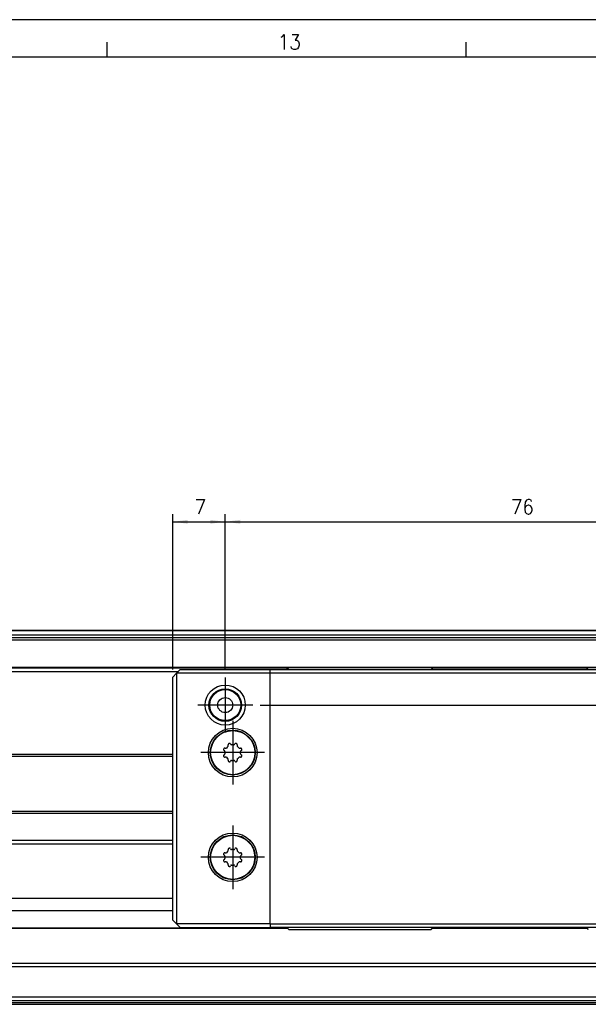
# Model space of a CAD drawing. Header units: inches. Extents: x -381 to 25622, y -418 to 176.
# Tile 7 of 47: x -181 to -105, y 44 to 176. Entities that reach past the tile are written whole.
import ezdxf

# ---------------------------------------------------------------- set-up
doc = ezdxf.new("R2010")
doc.units = ezdxf.units.IN
doc.linetypes.add('DOT_CENTER', pattern=[14, 12, -1, 0, -1])
doc.layers.add('1', color=7, linetype='Continuous')
doc.styles.add('CONVERTER_12', font='txt.shx', dxfattribs={"width": 0.9})
doc.dimstyles.new('ME10_DIM_39', dxfattribs={"dimtxt": 2, "dimasz": 2, "dimexe": 1, "dimexo": 1, "dimgap": 1, "dimtad": 1, "dimdsep": 46, "dimtxsty": 'CONVERTER_12', "dimsah": 1, "dimcen": 0.09, "dimclrd": 2, "dimclre": 2, "dimclrt": 2, "dimadec": 0, "dimazin": 0, "dimtfac": 1, "dimtdec": 4, "dimtix": 1, "dimtmove": 0, "dimatfit": 3, "dimfxl": 1, "dimtolj": 1, "dimtzin": 0, "dimarcsym": 0})
doc.dimstyles.new('ME10_DIM_40', dxfattribs={"dimtxt": 2, "dimasz": 2, "dimexe": 1, "dimexo": 1, "dimgap": 1, "dimtad": 1, "dimdsep": 46, "dimtxsty": 'CONVERTER_12', "dimsah": 1, "dimcen": 0.09, "dimclrd": 2, "dimclre": 2, "dimclrt": 2, "dimadec": 0, "dimazin": 0, "dimtfac": 1, "dimtdec": 4, "dimtix": 1, "dimtmove": 0, "dimatfit": 3, "dimfxl": 1, "dimtolj": 1, "dimtzin": 0, "dimarcsym": 0})
doc.dimstyles.new('ME10_DIM_41', dxfattribs={"dimtxt": 2, "dimasz": 2, "dimexe": 1, "dimexo": 1, "dimgap": 1, "dimtad": 1, "dimdsep": 46, "dimtxsty": 'CONVERTER_12', "dimsah": 1, "dimcen": 0.09, "dimclrd": 2, "dimclre": 2, "dimclrt": 2, "dimadec": 0, "dimazin": 0, "dimtfac": 1, "dimtdec": 4, "dimtix": 1, "dimtmove": 0, "dimatfit": 3, "dimfxl": 1, "dimtolj": 1, "dimtzin": 0, "dimarcsym": 0})
doc.dimstyles.new('ME10_DIM_42', dxfattribs={"dimtxt": 2, "dimasz": 2, "dimexe": 1, "dimexo": 1, "dimgap": 1, "dimtad": 1, "dimdsep": 46, "dimtxsty": 'CONVERTER_12', "dimsah": 1, "dimcen": 0.09, "dimclrd": 2, "dimclre": 2, "dimclrt": 2, "dimadec": 0, "dimazin": 0, "dimtfac": 1, "dimtdec": 4, "dimtix": 1, "dimtmove": 0, "dimatfit": 3, "dimfxl": 1, "dimtolj": 1, "dimtzin": 0, "dimarcsym": 0})

# ---------------------------------------------------------------- blocks, each defined once
blk = doc.blocks.new('Modulo_izq__K___88', base_point=(-227.1126677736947, 43.98251417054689))
at = {"color": 7, "linetype": 'Continuous'}
for p, q in [((-193.0577178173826, 93.98251510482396), (-40.40307212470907, 93.98251510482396)), ((-193.0577178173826, 93.96542725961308), (-40.39168022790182, 93.96542725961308)), ((-193.0577178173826, 93.36143009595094), (-39.98901545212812, 93.36143009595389)), ((-193.0577178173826, 93.03613797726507), (-39.77215402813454, 93.03613795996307)), ((-193.0577178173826, 92.71130448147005), (-39.55559837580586, 92.71130448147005)), ((-41.08144798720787, 89.00007889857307), (-185.5577215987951, 89.00007889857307)), ((-185.5577207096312, 88.98251510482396), (-145.0577517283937, 88.98251510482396)), ((-185.5577164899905, 88.48251510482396), (-159.8099224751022, 88.48251510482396)), ((-126.0577278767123, 88.98251510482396), (-105.0577656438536, 88.98251510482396)), ((-185.557736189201, 77.16552824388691), (-160.5599341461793, 77.16552824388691)), ((-185.5576264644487, 77.415527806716), (-160.5598450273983, 77.415527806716)), ((-185.5577360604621, 69.79950243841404), (-160.5599325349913, 69.79950243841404)), ((-185.5576266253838, 69.54950240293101), (-160.5598458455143, 69.54950240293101)), ((-185.5576301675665, 65.9207844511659), (-160.5598612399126, 65.9207844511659)), ((-185.5577362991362, 65.42078489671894), (-160.5599333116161, 65.42078489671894)), ((-185.5576216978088, 58.15432346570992), (-160.559824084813, 58.15432346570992)), ((-160.5599310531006, 56.48607916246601), (-185.5577342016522, 56.48607916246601)), ((-185.5576312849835, 54.20016531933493), (-145.2753461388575, 54.20016531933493)), ((-185.5576223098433, 54.16895500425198), (-145.2440789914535, 54.16895500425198)), ((-125.8711968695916, 54.16895500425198), (-105.2440928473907, 54.16895500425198)), ((-125.8400729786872, 54.20016531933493), (-105.2754105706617, 54.20016531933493)), ((-185.557624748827, 49.48503378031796), (-39.73472541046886, 49.48503362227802)), ((-185.5576211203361, 49.05156145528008), (-40.02370685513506, 49.05156145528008)), ((-185.5577164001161, 44.98251417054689), (-39.73640483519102, 44.98251417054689)), ((-193.0577178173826, 44.48251417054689), (-39.40307150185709, 44.48251417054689)), ((-193.0577178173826, 44.23251417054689), (-39.23640504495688, 44.23251417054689)), ((-193.0577178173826, 43.98251417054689), (-39.40307171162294, 43.98251417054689))]:
    blk.add_line(p, q, dxfattribs=at)
blk = doc.blocks.new('CABEZA__90', base_point=(-160.5598722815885, 53.98251510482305))
at = {"color": 7, "linetype": 'Continuous'}
for p, q in [((-160.5598722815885, 87.73251510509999), (-160.0598722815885, 88.23251510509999)), ((-160.0598722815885, 88.23251510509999), (-159.5598722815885, 88.73251510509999)), ((-147.5587950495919, 88.23251510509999), (-160.0598722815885, 88.23251510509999)), ((-160.0598722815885, 88.23251510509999), (-160.0598722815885, 54.73251510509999)), ((-159.5598722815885, 88.73251510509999), (-147.5587950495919, 88.73251510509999)), ((-147.5587950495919, 88.23251510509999), (-147.5587950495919, 88.73251510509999)), ((-147.5587950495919, 88.73251510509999), (-83.55987228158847, 88.73251510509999)), ((-83.55987228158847, 88.23251510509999), (-147.5587950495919, 88.23251510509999)), ((-147.5587950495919, 54.73251510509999), (-147.5587950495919, 88.23251510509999)), ((-145.0577178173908, 88.98251510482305), (-145.3077178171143, 88.73251510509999)), ((-126.0577178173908, 88.98251510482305), (-145.0577178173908, 88.98251510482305)), ((-125.8077178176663, 88.73251510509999), (-126.0577178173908, 88.98251510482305)), ((-105.0577178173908, 88.98251510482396), (-105.3077178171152, 88.73251510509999)), ((-86.05771781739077, 88.9825151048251), (-105.0577178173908, 88.98251510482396)), ((-160.5598722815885, 55.23251510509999), (-160.5598722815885, 87.73251510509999)), ((-153.7801482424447, 78.06449789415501), (-153.7811248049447, 78.04798788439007)), ((-153.7811248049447, 78.04798788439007), (-153.7794158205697, 78.0257863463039)), ((-153.770984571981, 78.10219218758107), (-153.7801482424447, 78.06449789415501)), ((-153.7794158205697, 78.0257863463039), (-153.7735564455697, 78.00071615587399)), ((-153.7735564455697, 78.00071615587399), (-153.7696501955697, 77.990599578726)), ((-153.7696501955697, 77.990599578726), (-153.7633025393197, 77.97712606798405)), ((-153.7633025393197, 77.97712606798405), (-153.711711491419, 77.92148996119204)), ((-153.7344939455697, 78.18174642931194), (-153.7480543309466, 78.157550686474)), ((-153.7168981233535, 78.20303567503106), (-153.7344939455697, 78.18174642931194)), ((-153.6871306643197, 78.22616476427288), (-153.7168981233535, 78.20303567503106)), ((-153.6272485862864, 77.86768115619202), (-153.711711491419, 77.92148996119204)), ((-153.6683318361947, 78.23554891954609), (-153.6871306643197, 78.22616476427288)), ((-153.6524626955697, 78.24107260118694), (-153.6683318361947, 78.23554891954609)), ((-153.5783661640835, 78.2434140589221), (-153.6524626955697, 78.24107260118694)), ((-153.5948595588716, 77.80864375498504), (-153.6272485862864, 77.86768115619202)), ((-153.5957305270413, 77.79763571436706), (-153.5948595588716, 77.80864375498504)), ((-153.5783661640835, 78.2434140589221), (-153.4805933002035, 78.22173833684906)), ((-153.4805933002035, 78.22173833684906), (-153.4087770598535, 78.24898131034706)), ((-153.1752612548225, 78.48249711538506), (-153.1483123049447, 78.52288717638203)), ((-153.1668669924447, 78.72791952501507), (-153.1696940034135, 78.652086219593)), ((-153.1480182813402, 78.55431335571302), (-153.1696940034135, 78.652086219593)), ((-153.1573455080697, 78.75178427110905), (-153.1668669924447, 78.72791952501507)), ((-153.1439177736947, 78.77374166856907), (-153.1573455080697, 78.75178427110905)), ((-153.1483123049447, 78.52288717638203), (-153.1463590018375, 78.53916258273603)), ((-153.1463590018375, 78.53916258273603), (-153.1480182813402, 78.55431335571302)), ((-153.1292693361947, 78.79061788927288), (-153.1439177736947, 78.77374166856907)), ((-153.1170623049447, 78.801634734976), (-153.1292693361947, 78.79061788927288)), ((-153.0838306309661, 78.8217743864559), (-153.1170623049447, 78.801634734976)), ((-153.0018279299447, 78.85227865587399), (-153.0284721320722, 78.84470462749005)), ((-152.9742786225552, 78.85483660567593), (-153.0018279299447, 78.85227865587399)), ((-152.9368865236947, 78.85008139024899), (-152.9742786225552, 78.85483660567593)), ((-152.9168669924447, 78.84342855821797), (-152.9368865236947, 78.85008139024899)), ((-152.9017302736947, 78.83619589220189), (-152.9168669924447, 78.84342855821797)), ((-152.847769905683, 78.78543154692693), (-152.9017302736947, 78.83619589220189)), ((-152.847769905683, 78.78543154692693), (-152.7939611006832, 78.70096864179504)), ((-152.7939611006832, 78.70096864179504), (-152.7239156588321, 78.66945058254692)), ((-152.3936744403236, 78.6694505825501), (-152.3236289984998, 78.70096864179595)), ((-152.3236289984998, 78.70096864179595), (-152.2698201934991, 78.78543154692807)), ((-152.2142302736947, 78.837035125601), (-152.2698201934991, 78.78543154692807)), ((-152.2008025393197, 78.8434132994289), (-152.2142302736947, 78.837035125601)), ((-152.1905486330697, 78.84719747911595), (-152.2008025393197, 78.8434132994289)), ((-152.1654021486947, 78.8531789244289), (-152.1905486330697, 78.84719747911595)), ((-152.1434294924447, 78.85484213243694), (-152.1654021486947, 78.8531789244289)), ((-152.1268279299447, 78.85392660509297), (-152.1434294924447, 78.85484213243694)), ((-152.0891179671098, 78.84470462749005), (-152.1268279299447, 78.85392660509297)), ((-152.0096404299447, 78.80828756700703), (-152.033759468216, 78.8217743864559)), ((-151.9882744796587, 78.7906181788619), (-152.0096404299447, 78.80828756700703)), ((-151.9652068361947, 78.76075643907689), (-151.9882744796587, 78.7906181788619)), ((-151.9695718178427, 78.55431335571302), (-151.9712310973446, 78.53916258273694)), ((-151.9712310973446, 78.53916258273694), (-151.9693572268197, 78.52288717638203)), ((-151.9478960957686, 78.652086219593), (-151.9695718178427, 78.55431335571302)), ((-151.9693572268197, 78.52288717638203), (-151.9423288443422, 78.482497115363)), ((-151.9556853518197, 78.74197286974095), (-151.9652068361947, 78.76075643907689)), ((-151.9503142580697, 78.7262257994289), (-151.9556853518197, 78.74197286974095)), ((-151.9478960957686, 78.652086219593), (-151.9503142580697, 78.7262257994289)), ((-151.7088130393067, 78.24898131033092), (-151.6369967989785, 78.22173833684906)), ((-151.6369967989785, 78.22173833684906), (-151.5392239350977, 78.2434140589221)), ((-151.4634978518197, 78.24056906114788), (-151.5392239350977, 78.2434140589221)), ((-151.4903415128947, 77.86768115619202), (-151.5227305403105, 77.80864375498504)), ((-151.5227305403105, 77.80864375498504), (-151.5218595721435, 77.79763571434)), ((-151.405878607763, 77.92148996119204), (-151.4903415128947, 77.86768115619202)), ((-151.4395720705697, 78.23106283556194), (-151.4634978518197, 78.24056906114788)), ((-151.4175994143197, 78.21757406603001), (-151.4395720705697, 78.23106283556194)), ((-151.4007537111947, 78.20304769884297), (-151.4175994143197, 78.21757406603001)), ((-151.405878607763, 77.92148996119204), (-151.3550994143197, 77.97556967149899)), ((-151.3897673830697, 78.19073385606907), (-151.4007537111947, 78.20304769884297)), ((-151.3695357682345, 78.157550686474), (-151.3897673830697, 78.19073385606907)), ((-151.3550994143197, 77.97556967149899), (-151.3477751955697, 77.99061483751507)), ((-151.3477751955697, 77.99061483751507), (-151.3411833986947, 78.01052755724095)), ((-151.3389861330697, 78.07554525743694), (-151.3466055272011, 78.10219218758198)), ((-151.3411833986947, 78.01052755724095), (-151.336473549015, 78.04799867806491)), ((-151.336473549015, 78.04799867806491), (-151.3389861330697, 78.07554525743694)), ((-153.7762419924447, 77.25449985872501), (-153.7811165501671, 77.21703153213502)), ((-153.7811165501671, 77.21703153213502), (-153.7784392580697, 77.18948215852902)), ((-153.7784392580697, 77.18948215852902), (-153.770984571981, 77.16283802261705)), ((-153.7696501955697, 77.27441257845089), (-153.7762419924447, 77.25449985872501)), ((-153.7625701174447, 77.28945774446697), (-153.7696501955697, 77.27441257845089)), ((-153.711711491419, 77.3435402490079), (-153.7625701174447, 77.28945774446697)), ((-153.7480543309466, 77.10747952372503), (-153.7279021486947, 77.07430881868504)), ((-153.7279021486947, 77.07430881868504), (-153.7169158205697, 77.06199497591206)), ((-153.7169158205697, 77.06199497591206), (-153.7000701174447, 77.04745334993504)), ((-153.711711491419, 77.3435402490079), (-153.6272485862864, 77.39734905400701)), ((-153.7000701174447, 77.04745334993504), (-153.6780974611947, 77.03396458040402)), ((-153.6780974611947, 77.03396458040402), (-153.6541716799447, 77.02447361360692)), ((-153.6541716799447, 77.02447361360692), (-153.5783661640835, 77.02161615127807)), ((-153.6272485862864, 77.39734905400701), (-153.5948595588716, 77.4563864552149)), ((-153.5948595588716, 77.4563864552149), (-153.5957305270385, 77.46739449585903)), ((-153.4805933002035, 77.04329187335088), (-153.5783661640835, 77.02161615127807)), ((-153.4087770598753, 77.01604889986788), (-153.4805933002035, 77.04329187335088)), ((-153.1483123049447, 76.74214023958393), (-153.1752612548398, 76.78253309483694)), ((-153.1696940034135, 76.61294399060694), (-153.1480182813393, 76.71071685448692)), ((-153.1696940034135, 76.61294399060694), (-153.1673552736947, 76.53880161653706)), ((-153.1673552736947, 76.53880161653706), (-153.1617400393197, 76.52305454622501)), ((-153.1617400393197, 76.52305454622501), (-153.1524626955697, 76.50427097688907)), ((-153.1524626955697, 76.50427097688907), (-153.1293156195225, 76.47441203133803)), ((-153.1463590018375, 76.725867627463), (-153.1483123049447, 76.74214023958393)), ((-153.1480182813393, 76.71071685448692), (-153.1463590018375, 76.725867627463)), ((-153.1293156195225, 76.47441203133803), (-153.1080291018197, 76.45673984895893)), ((-153.1080291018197, 76.45673984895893), (-153.0838306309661, 76.44325582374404)), ((-153.0284721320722, 76.42032558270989), (-152.9908416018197, 76.411100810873)), ((-152.9908416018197, 76.411100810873), (-152.9742400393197, 76.41020054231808)), ((-152.9742400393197, 76.41020054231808), (-152.9520232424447, 76.41184849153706)), ((-152.9520232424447, 76.41184849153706), (-152.9268767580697, 76.41784519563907)), ((-152.9268767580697, 76.41784519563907), (-152.9168669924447, 76.42161411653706)), ((-152.9168669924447, 76.42161411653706), (-152.9034392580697, 76.42799229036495)), ((-152.9034392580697, 76.42799229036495), (-152.847769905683, 76.4795986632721)), ((-152.7939611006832, 76.56406156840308), (-152.847769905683, 76.4795986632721)), ((-152.7239156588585, 76.59557962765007), (-152.7939611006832, 76.56406156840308)), ((-152.3236289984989, 76.56406156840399), (-152.39367444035, 76.59557962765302)), ((-152.2698201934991, 76.47959866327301), (-152.3236289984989, 76.56406156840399)), ((-152.2698201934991, 76.47959866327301), (-152.2156951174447, 76.42883152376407)), ((-152.2156951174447, 76.42883152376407), (-152.2008025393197, 76.421598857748)), ((-152.2008025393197, 76.421598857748), (-152.1807830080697, 76.41494602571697)), ((-152.1807830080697, 76.41494602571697), (-152.1433114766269, 76.41019360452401)), ((-152.1433114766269, 76.41019360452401), (-152.1158416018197, 76.41274876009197)), ((-152.1158416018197, 76.41274876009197), (-152.0891179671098, 76.42032558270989)), ((-152.033759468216, 76.44325582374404), (-152.0006072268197, 76.46339268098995)), ((-152.0006072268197, 76.46339268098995), (-151.9881560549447, 76.47442478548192)), ((-151.9881560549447, 76.47442478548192), (-151.9737517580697, 76.49128574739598)), ((-151.9737517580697, 76.49128574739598), (-151.9603240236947, 76.51324314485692)), ((-151.9693572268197, 76.74214023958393), (-151.9712310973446, 76.725867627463)), ((-151.9712310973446, 76.725867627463), (-151.9695718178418, 76.71071685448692)), ((-151.9695718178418, 76.71071685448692), (-151.9478960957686, 76.61294399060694)), ((-151.9423288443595, 76.78253309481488), (-151.9693572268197, 76.74214023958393)), ((-151.9603240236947, 76.51324314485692), (-151.9508025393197, 76.53710789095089)), ((-151.9508025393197, 76.53710789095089), (-151.9478960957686, 76.61294399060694)), ((-151.6369967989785, 77.04329187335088), (-151.7088130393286, 77.01604889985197)), ((-151.5392239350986, 77.02161615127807), (-151.6369967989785, 77.04329187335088)), ((-151.5392239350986, 77.02161615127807), (-151.4649626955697, 77.02397007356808)), ((-151.5218595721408, 77.46739449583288), (-151.5227305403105, 77.4563864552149)), ((-151.5227305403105, 77.4563864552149), (-151.4903415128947, 77.39734905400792)), ((-151.4903415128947, 77.39734905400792), (-151.405878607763, 77.34354024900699)), ((-151.4649626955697, 77.02397007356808), (-151.4493376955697, 77.02949375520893)), ((-151.4493376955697, 77.02949375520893), (-151.4305388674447, 77.03886265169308)), ((-151.4305388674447, 77.03886265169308), (-151.4006919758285, 77.06199453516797)), ((-151.3543669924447, 77.28790134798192), (-151.405878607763, 77.34354024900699)), ((-151.4006919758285, 77.06199453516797), (-151.3829314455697, 77.08328098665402)), ((-151.3829314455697, 77.08328098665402), (-151.3695357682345, 77.10747952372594)), ((-151.3477751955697, 77.27444309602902), (-151.3543669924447, 77.28790134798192)), ((-151.3441130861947, 77.26431126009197), (-151.3477751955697, 77.27444309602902)), ((-151.3466055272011, 77.16283802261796), (-151.3372771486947, 77.20052952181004)), ((-151.3380095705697, 77.23924106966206), (-151.3441130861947, 77.26431126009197)), ((-151.3365447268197, 77.21703953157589), (-151.3380095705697, 77.23924106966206)), ((-151.3372771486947, 77.20052952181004), (-151.3365447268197, 77.21703953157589)), ((-153.17633848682, 64.48249711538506), (-153.1492888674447, 64.5228866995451)), ((-153.1678435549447, 64.72791904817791), (-153.1707712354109, 64.652086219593)), ((-153.1490955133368, 64.55431335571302), (-153.1707712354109, 64.652086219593)), ((-153.1583220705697, 64.75178379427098), (-153.1678435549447, 64.72791904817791)), ((-153.1448943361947, 64.77374119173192), (-153.1583220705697, 64.75178379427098)), ((-153.1492888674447, 64.5228866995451), (-153.1474362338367, 64.53916258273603)), ((-153.1474362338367, 64.53916258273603), (-153.1490955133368, 64.55431335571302)), ((-153.1304900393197, 64.79061741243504), (-153.1448943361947, 64.77374119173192)), ((-153.1180388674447, 64.80163425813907), (-153.1304900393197, 64.79061741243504)), ((-153.0849078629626, 64.8217743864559), (-153.1180388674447, 64.80163425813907)), ((-153.0028044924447, 64.85227817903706), (-153.0295493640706, 64.84470462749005)), ((-152.9753558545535, 64.85483660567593), (-153.0028044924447, 64.85227817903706)), ((-152.9378630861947, 64.85008091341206), (-152.9753558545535, 64.85483660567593)), ((-152.9180876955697, 64.84342808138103), (-152.9378630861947, 64.85008091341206)), ((-152.9029509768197, 64.83619541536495), (-152.9180876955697, 64.84342808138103)), ((-152.8488471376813, 64.78543154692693), (-152.9029509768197, 64.83619541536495)), ((-152.8488471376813, 64.78543154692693), (-152.7950383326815, 64.70096864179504)), ((-152.7950383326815, 64.70096864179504), (-152.7249928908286, 64.66945058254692)), ((-152.394751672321, 64.6694505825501), (-152.3247062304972, 64.70096864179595)), ((-152.3247062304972, 64.70096864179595), (-152.2708974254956, 64.78543154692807)), ((-152.2152068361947, 64.83703464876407), (-152.2708974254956, 64.78543154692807)), ((-152.2017791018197, 64.84341282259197), (-152.2152068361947, 64.83703464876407)), ((-152.1917693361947, 64.84719700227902), (-152.2017791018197, 64.84341282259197)), ((-152.1666228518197, 64.85317844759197), (-152.1917693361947, 64.84719700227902)), ((-152.1444060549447, 64.85484165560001), (-152.1666228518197, 64.85317844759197)), ((-152.1278044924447, 64.85392612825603), (-152.1444060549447, 64.85484165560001)), ((-152.0901951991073, 64.84470462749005), (-152.1278044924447, 64.85392612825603)), ((-152.0106169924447, 64.8082870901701), (-152.0348367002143, 64.8217743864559)), ((-151.9893517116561, 64.7906181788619), (-152.0106169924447, 64.8082870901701)), ((-151.9661833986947, 64.76075596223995), (-151.9893517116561, 64.7906181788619)), ((-151.9706490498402, 64.55431335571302), (-151.972308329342, 64.53916258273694)), ((-151.972308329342, 64.53916258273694), (-151.9703337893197, 64.5228866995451)), ((-151.948973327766, 64.652086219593), (-151.9706490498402, 64.55431335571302)), ((-151.9703337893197, 64.5228866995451), (-151.9434060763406, 64.482497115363)), ((-151.9569060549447, 64.74197239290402), (-151.9661833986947, 64.76075596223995)), ((-151.9512908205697, 64.72622532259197), (-151.9569060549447, 64.74197239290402)), ((-151.948973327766, 64.652086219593), (-151.9512908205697, 64.72622532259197)), ((-153.7774626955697, 63.25449985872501), (-153.7821937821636, 63.21703153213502)), ((-153.7821937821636, 63.21703153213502), (-153.7796599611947, 63.18948215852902)), ((-153.7813689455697, 64.06449741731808), (-153.7821013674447, 64.04798740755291)), ((-153.7821013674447, 64.04798740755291), (-153.7806365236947, 64.02578586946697)), ((-153.7720618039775, 64.10219218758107), (-153.7813689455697, 64.06449741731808)), ((-153.7806365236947, 64.02578586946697), (-153.7745330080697, 64.00071567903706)), ((-153.7796599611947, 63.18948215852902), (-153.7720618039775, 63.16283802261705)), ((-153.7708708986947, 63.27441257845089), (-153.7774626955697, 63.25449985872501)), ((-153.7745330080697, 64.00071567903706), (-153.7708708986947, 63.99059910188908)), ((-153.7708708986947, 63.99059910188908), (-153.7642791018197, 63.97712559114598)), ((-153.7635466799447, 63.28945774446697), (-153.7708708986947, 63.27441257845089)), ((-153.7642791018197, 63.97712559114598), (-153.7127887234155, 63.92148996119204)), ((-153.7127887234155, 63.3435402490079), (-153.7635466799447, 63.28945774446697)), ((-153.7357146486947, 64.18174595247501), (-153.7491315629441, 64.157550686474)), ((-153.717975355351, 64.20303567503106), (-153.7357146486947, 64.18174595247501)), ((-153.6881072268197, 64.22616428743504), (-153.717975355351, 64.20303567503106)), ((-153.6283258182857, 63.86768115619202), (-153.7127887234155, 63.92148996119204)), ((-153.7127887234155, 63.3435402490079), (-153.6283258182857, 63.39734905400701)), ((-153.6693083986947, 64.23554844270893), (-153.6881072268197, 64.22616428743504)), ((-153.6536833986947, 64.24107212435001), (-153.6693083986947, 64.23554844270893)), ((-153.5794433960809, 64.2434140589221), (-153.6536833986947, 64.24107212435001)), ((-153.595936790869, 63.80864375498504), (-153.6283258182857, 63.86768115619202)), ((-153.6283258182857, 63.39734905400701), (-153.595936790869, 63.4563864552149)), ((-153.5968077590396, 63.79763571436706), (-153.595936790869, 63.80864375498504)), ((-153.595936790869, 63.4563864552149), (-153.596807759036, 63.46739449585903)), ((-153.5794433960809, 64.2434140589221), (-153.481670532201, 64.22173833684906)), ((-153.481670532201, 64.22173833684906), (-153.4098542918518, 64.24898131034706)), ((-151.7098902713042, 64.24898131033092), (-151.638074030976, 64.22173833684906)), ((-151.638074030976, 64.22173833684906), (-151.5403011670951, 64.2434140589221)), ((-151.4644744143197, 64.24056858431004), (-151.5403011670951, 64.2434140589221)), ((-151.4914187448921, 63.86768115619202), (-151.5238077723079, 63.80864375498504)), ((-151.5238077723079, 63.80864375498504), (-151.522936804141, 63.79763571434)), ((-151.5229368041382, 63.46739449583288), (-151.5238077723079, 63.4563864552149)), ((-151.5238077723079, 63.4563864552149), (-151.4914187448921, 63.39734905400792)), ((-151.4069558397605, 63.92148996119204), (-151.4914187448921, 63.86768115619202)), ((-151.4914187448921, 63.39734905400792), (-151.4069558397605, 63.34354024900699)), ((-151.4405486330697, 64.23106235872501), (-151.4644744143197, 64.24056858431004)), ((-151.4185759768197, 64.21757358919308), (-151.4405486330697, 64.23106235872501)), ((-151.4017302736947, 64.20304722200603), (-151.4185759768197, 64.21757358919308)), ((-151.4069558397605, 63.92148996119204), (-151.3560759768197, 63.97556919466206)), ((-151.3553435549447, 63.28790134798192), (-151.4069558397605, 63.34354024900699)), ((-151.3907439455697, 64.19073337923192), (-151.4017302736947, 64.20304722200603)), ((-151.3706130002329, 64.157550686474), (-151.3907439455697, 64.19073337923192)), ((-151.3560759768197, 63.97556919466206), (-151.3489958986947, 63.99061436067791)), ((-151.3489958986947, 63.27444309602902), (-151.3553435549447, 63.28790134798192)), ((-151.3489958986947, 63.99061436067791), (-151.3424041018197, 64.01052708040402)), ((-151.3450896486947, 63.26431126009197), (-151.3489958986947, 63.27444309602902)), ((-151.3402068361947, 64.07554478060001), (-151.3476827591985, 64.10219218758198)), ((-151.3476827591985, 63.16283802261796), (-151.3384978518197, 63.20052952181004)), ((-151.3392302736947, 63.23924106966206), (-151.3450896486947, 63.26431126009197)), ((-151.3424041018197, 64.01052708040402), (-151.3375507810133, 64.04799867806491)), ((-151.3375507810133, 64.04799867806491), (-151.3402068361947, 64.07554478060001)), ((-151.3375212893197, 63.21703953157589), (-151.3392302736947, 63.23924106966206)), ((-151.3384978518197, 63.20052952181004), (-151.3375212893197, 63.21703953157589)), ((-153.7491315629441, 63.10747952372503), (-153.7288787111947, 63.07430881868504)), ((-153.7288787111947, 63.07430881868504), (-153.7178923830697, 63.06199497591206)), ((-153.7178923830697, 63.06199497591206), (-153.7010466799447, 63.04745334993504)), ((-153.7010466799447, 63.04745334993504), (-153.6790740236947, 63.03396458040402)), ((-153.6790740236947, 63.03396458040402), (-153.6553923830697, 63.02447361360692)), ((-153.6553923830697, 63.02447361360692), (-153.5794433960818, 63.02161615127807)), ((-153.481670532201, 63.04329187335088), (-153.5794433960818, 63.02161615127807)), ((-153.4098542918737, 63.01604889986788), (-153.481670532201, 63.04329187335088)), ((-153.1492888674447, 62.74214023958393), (-153.1763384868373, 62.78253309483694)), ((-153.1707712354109, 62.61294399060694), (-153.1490955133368, 62.71071685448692)), ((-153.1707712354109, 62.61294399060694), (-153.1683318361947, 62.53880161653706)), ((-153.1683318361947, 62.53880161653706), (-153.1629607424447, 62.52305454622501)), ((-153.1629607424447, 62.52305454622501), (-153.1534392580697, 62.50427097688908)), ((-153.1534392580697, 62.50427097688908), (-153.1303928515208, 62.47441203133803)), ((-153.1474362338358, 62.725867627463), (-153.1492888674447, 62.74214023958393)), ((-153.1490955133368, 62.71071685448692), (-153.1474362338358, 62.725867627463)), ((-153.1303928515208, 62.47441203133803), (-153.1090056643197, 62.45673984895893)), ((-153.1090056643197, 62.45673984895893), (-153.0849078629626, 62.44325582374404)), ((-153.0295493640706, 62.42032558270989), (-152.9918181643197, 62.411100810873)), ((-152.9918181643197, 62.411100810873), (-152.9754607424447, 62.41020054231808)), ((-152.9754607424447, 62.41020054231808), (-152.9532439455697, 62.41184849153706)), ((-152.9532439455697, 62.41184849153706), (-152.9280974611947, 62.41784519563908)), ((-152.9280974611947, 62.41784519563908), (-152.9178435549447, 62.42161411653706)), ((-152.9178435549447, 62.42161411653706), (-152.9044158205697, 62.42799229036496)), ((-152.9044158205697, 62.42799229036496), (-152.8488471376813, 62.4795986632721)), ((-152.7950383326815, 62.56406156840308), (-152.8488471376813, 62.4795986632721)), ((-152.7249928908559, 62.59557962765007), (-152.7950383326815, 62.56406156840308)), ((-152.3247062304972, 62.56406156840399), (-152.3947516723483, 62.59557962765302)), ((-152.2708974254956, 62.47959866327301), (-152.3247062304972, 62.56406156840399)), ((-152.2708974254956, 62.47959866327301), (-152.2169158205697, 62.42883152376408)), ((-152.2169158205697, 62.42883152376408), (-152.2017791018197, 62.421598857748)), ((-152.2017791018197, 62.421598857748), (-152.1817595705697, 62.41494602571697)), ((-152.1817595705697, 62.41494602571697), (-152.1443887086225, 62.41019360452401)), ((-152.1443887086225, 62.41019360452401), (-152.1168181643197, 62.41274876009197)), ((-152.1168181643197, 62.41274876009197), (-152.0901951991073, 62.42032558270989)), ((-152.0348367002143, 62.44325582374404), (-152.0015837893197, 62.46339268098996)), ((-152.0015837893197, 62.46339268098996), (-151.9893767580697, 62.47442478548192)), ((-151.9893767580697, 62.47442478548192), (-151.9747283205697, 62.49128574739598)), ((-151.9747283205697, 62.49128574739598), (-151.9613005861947, 62.51324314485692)), ((-151.9703337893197, 62.74214023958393), (-151.972308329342, 62.725867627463)), ((-151.972308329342, 62.725867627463), (-151.9706490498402, 62.71071685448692)), ((-151.9706490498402, 62.71071685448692), (-151.948973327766, 62.61294399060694)), ((-151.943406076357, 62.78253309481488), (-151.9703337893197, 62.74214023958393)), ((-151.9613005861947, 62.51324314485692), (-151.9517791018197, 62.53710789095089)), ((-151.9517791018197, 62.53710789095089), (-151.948973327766, 62.61294399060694)), ((-151.638074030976, 63.04329187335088), (-151.709890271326, 63.01604889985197)), ((-151.540301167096, 63.02161615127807), (-151.638074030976, 63.04329187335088)), ((-151.540301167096, 63.02161615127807), (-151.4661833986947, 63.02397007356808)), ((-151.4661833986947, 63.02397007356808), (-151.4503142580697, 63.02949375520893)), ((-151.4503142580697, 63.02949375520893), (-151.4315154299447, 63.03886265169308)), ((-151.4315154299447, 63.03886265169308), (-151.4017692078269, 63.06199453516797)), ((-151.4017692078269, 63.06199453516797), (-151.3841521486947, 63.08328098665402)), ((-151.3841521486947, 63.08328098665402), (-151.3706130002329, 63.10747952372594)), ((-160.0598722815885, 54.73251510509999), (-160.5598722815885, 55.23251510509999)), ((-160.0598722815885, 54.73251510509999), (-159.5598722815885, 54.23251510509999)), ((-147.5587950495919, 54.73251510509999), (-160.0598722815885, 54.73251510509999)), ((-159.5598722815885, 54.23251510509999), (-147.5587950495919, 54.23251510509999)), ((-147.5587950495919, 54.73251510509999), (-147.5587950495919, 54.23251510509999)), ((-147.5587950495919, 54.73251510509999), (-83.55987228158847, 54.73251510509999)), ((-83.55987228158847, 54.23251510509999), (-147.5587950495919, 54.23251510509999)), ((-145.3077178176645, 54.23251510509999), (-145.057717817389, 53.98251510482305)), ((-145.057717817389, 53.98251510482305), (-126.057717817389, 53.98251510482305)), ((-126.057717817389, 53.98251510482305), (-125.8077178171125, 54.23251510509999)), ((-105.3077178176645, 54.23251510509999), (-105.057717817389, 53.98251510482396))]:
    blk.add_line(p, q, dxfattribs=at)
for centre, radius in [((-153.5598722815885, 83.98251510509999), 2.679018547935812), ((-153.5598722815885, 83.98251510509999), 2.171034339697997), ((-153.5598722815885, 83.98251510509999), 2.075000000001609), ((-153.5598722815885, 83.98251510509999), 1), ((-152.558795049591, 77.63251510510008), 3.250000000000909), ((-152.558795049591, 77.63251510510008), 3.000000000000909), ((-152.558795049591, 77.63251510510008), 2.948945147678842), ((-152.5598722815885, 63.63251510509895), 3.25), ((-152.5598722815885, 63.63251510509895), 3), ((-152.5598722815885, 63.63251510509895), 2.948945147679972)]:
    blk.add_circle(centre, radius, dxfattribs=at)
for centre, radius, start, end in [((-152.5587950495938, 77.63251510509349), 1.299999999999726, 156.1794443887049, 158.8205556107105), ((-152.558795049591, 77.63251510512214), 1.049999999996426, 170.9522396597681, 189.0477603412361), ((-152.5587950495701, 77.63251510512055), 1.049999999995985, 125.9522396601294, 144.0477603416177), ((-152.5587950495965, 77.63251510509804), 1.299999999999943, 111.1794443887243, 113.8205556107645), ((-152.5587950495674, 77.63251510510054), 1.049999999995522, 80.95223965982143, 99.04776034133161), ((-152.5587950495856, 77.63251510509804), 1.299999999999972, 66.17944438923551, 68.82055561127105), ((-152.5587950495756, 77.6325151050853), 1.049999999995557, 35.95223965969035, 54.04776034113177), ((-152.558795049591, 77.63251510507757), 1.049999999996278, 350.9522396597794, 9.04776034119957), ((-152.5587950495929, 77.63251510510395), 1.300000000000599, 21.17944438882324, 23.82055561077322), ((-152.5587950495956, 77.63251510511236), 1.300000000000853, 201.1794443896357, 203.820555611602), ((-152.5587950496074, 77.63251510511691), 1.049999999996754, 215.9522396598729, 234.0477603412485), ((-152.5587950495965, 77.6325151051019), 1.299999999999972, 246.1794443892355, 248.8205556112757), ((-152.5587950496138, 77.63251510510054), 1.049999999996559, 260.9522396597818, 279.0477603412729), ((-152.5587950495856, 77.6325151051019), 1.299999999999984, 291.1794443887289, 293.8205556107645), ((-152.5587950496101, 77.63251510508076), 1.049999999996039, 305.9522396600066, 324.0477603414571), ((-152.5587950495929, 77.63251510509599), 1.30000000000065, 336.1794443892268, 338.8205556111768), ((-152.5598722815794, 63.63251510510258), 1.300000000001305, 111.1794443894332, 113.8205556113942), ((-152.5598722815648, 63.63251510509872), 1.049999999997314, 80.95223965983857, 99.04776034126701), ((-152.5598722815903, 63.63251510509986), 1.300000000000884, 66.17944438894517, 68.82055561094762), ((-152.5598722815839, 63.63251510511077), 1.299999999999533, 156.1794443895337, 158.820555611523), ((-152.5598722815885, 63.63251510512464), 1.049999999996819, 170.9522396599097, 189.0477603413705), ((-152.5598722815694, 63.63251510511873), 1.049999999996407, 125.952239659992, 144.0477603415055), ((-152.559872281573, 63.63251510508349), 1.049999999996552, 35.95223965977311, 54.04776034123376), ((-152.5598722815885, 63.63251510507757), 1.04999999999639, 350.9522396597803, 9.04776034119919), ((-152.5598722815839, 63.63251510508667), 1.300000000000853, 21.17944438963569, 23.82055561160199), ((-152.5598722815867, 63.63251510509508), 1.299999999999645, 201.1794443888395, 203.8205556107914), ((-152.5598722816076, 63.63251510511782), 1.049999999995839, 215.9522396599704, 234.0477603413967), ((-152.5598722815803, 63.63251510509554), 1.299999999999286, 246.1794443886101, 248.8205556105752), ((-152.5598722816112, 63.63251510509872), 1.049999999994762, 260.9522396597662, 279.0477603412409), ((-152.5598722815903, 63.63251510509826), 1.299999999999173, 291.1794443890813, 293.8205556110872), ((-152.5598722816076, 63.63251510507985), 1.049999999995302, 305.9522396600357, 324.0477603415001), ((-152.559872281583, 63.63251510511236), 1.299999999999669, 336.179444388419, 338.8205556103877)]:
    blk.add_arc(centre, radius, start, end, dxfattribs=at)
at = {"layer": '1', "color": 2, "linetype": 'DOT_CENTER'}
for p, q in [((-153.5598722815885, 87.6615336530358), (-153.5598722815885, 80.30349655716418)), ((-149.8808537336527, 83.98251510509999), (-157.2388908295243, 83.98251510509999)), ((-152.558795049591, 81.88251510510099), (-152.558795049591, 73.38251510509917)), ((-148.3087950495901, 77.63251510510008), (-156.8087950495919, 77.63251510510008)), ((-152.5598722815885, 67.88251510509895), (-152.5598722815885, 59.38251510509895)), ((-148.3098722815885, 63.63251510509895), (-156.8098722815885, 63.63251510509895))]:
    blk.add_line(p, q, dxfattribs=at)
blk = doc.blocks.new('F-246__92', base_point=(-227.1126677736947, 43.98251417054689))
for name, p in [('Modulo_izq__K___88', (-227.1126677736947, 43.98251417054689)), ('CABEZA__90', (-160.5598722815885, 53.98251510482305))]:
    blk.add_blockref(name, p)
blk = doc.blocks.new('*D140')
at = {"layer": '1', "color": 2, "linetype": 'Continuous'}
for p, q in [((-160.5598722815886, 88.73251510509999), (-160.5598722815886, 109.493275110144)), ((-153.5598722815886, 88.66153365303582), (-153.5598722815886, 109.493275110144)), ((-160.5598722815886, 108.493275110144), (-153.5598722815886, 108.493275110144))]:
    blk.add_line(p, q, dxfattribs=at)
at = {"layer": '1', "color": 2}
for points in [[(-158.5598722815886, 108.7565801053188), (-158.5598722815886, 108.2299701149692), (-160.5598722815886, 108.493275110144)], [(-155.5598722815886, 108.2299701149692), (-155.5598722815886, 108.7565801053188), (-153.5598722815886, 108.493275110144)]]:
    blk.add_solid(points, dxfattribs=at)
at = {"layer": '1', "color": 2, "insert": (-157.6598722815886, 109.493275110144), "char_height": 2, "attachment_point": 7, "rotation": 0.00013888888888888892, "line_spacing_factor": 0.60024009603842, "style": 'CONVERTER_12'}
blk.add_mtext('7', dxfattribs=at)
blk = doc.blocks.new('*D141')
at = {"layer": '1', "color": 2, "linetype": 'Continuous'}
for p, q in [((-153.5598722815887, 88.66153365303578), (-153.5598722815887, 109.4932751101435)), ((-77.55987228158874, 56.30751510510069), (-77.55987228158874, 109.4932751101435)), ((-153.5598722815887, 108.4932751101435), (-77.55987228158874, 108.4932751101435))]:
    blk.add_line(p, q, dxfattribs=at)
at = {"layer": '1', "color": 2}
for points in [[(-151.5598722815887, 108.7565801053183), (-151.5598722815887, 108.2299701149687), (-153.5598722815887, 108.4932751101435)], [(-79.55987228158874, 108.2299701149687), (-79.55987228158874, 108.7565801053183), (-77.55987228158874, 108.4932751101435)]]:
    blk.add_solid(points, dxfattribs=at)
at = {"layer": '1', "color": 2, "insert": (-115.3999516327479, 109.4932751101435), "char_height": 2, "attachment_point": 7, "rotation": 0.00013888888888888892, "line_spacing_factor": 0.60024009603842, "style": 'CONVERTER_12'}
blk.add_mtext('76', dxfattribs=at)
blk = doc.blocks.new('*D142')
at = {"layer": '1', "color": 2, "linetype": 'Continuous'}
for p, q in [((-47.92976032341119, 105.824504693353), (-47.92976032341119, 88.73251510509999)), ((-158.5598722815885, 88.73251510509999), (-46.92976032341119, 88.73251510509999)), ((-47.92976032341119, 88.73251510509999), (-47.92976032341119, 83.98251510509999)), ((-148.8808537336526, 83.98251510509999), (-46.92976032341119, 83.98251510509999)), ((-47.92976032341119, 83.98251510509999), (-47.92976032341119, 79.98251510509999))]:
    blk.add_line(p, q, dxfattribs=at)
at = {"layer": '1', "color": 2}
for points in [[(-48.19306531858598, 90.73251510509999), (-47.6664553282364, 90.73251510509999), (-47.92976032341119, 88.73251510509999)], [(-47.6664553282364, 81.98251510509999), (-48.19306531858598, 81.98251510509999), (-47.92976032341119, 83.98251510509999)]]:
    blk.add_solid(points, dxfattribs=at)
at = {"layer": '1', "color": 2, "insert": (-48.92976032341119, 100.374504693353), "char_height": 2, "attachment_point": 7, "rotation": 90, "line_spacing_factor": 0.60024009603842, "style": 'CONVERTER_12'}
blk.add_mtext('4.75', dxfattribs=at)
blk = doc.blocks.new('*D143')
at = {"layer": '1', "color": 2, "linetype": 'Continuous'}
for p, q in [((-148.8808537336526, 83.98251510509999), (-46.92976032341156, 83.98251510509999)), ((-47.92976032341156, 83.98251510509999), (-47.92976032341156, 58.98251510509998)), ((-72.88487228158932, 58.98251510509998), (-46.92976032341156, 58.98251510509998))]:
    blk.add_line(p, q, dxfattribs=at)
at = {"layer": '1', "color": 2}
for points in [[(-47.66645532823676, 81.98251510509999), (-48.19306531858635, 81.98251510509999), (-47.92976032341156, 83.98251510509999)], [(-48.19306531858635, 60.98251510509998), (-47.66645532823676, 60.98251510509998), (-47.92976032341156, 58.98251510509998)]]:
    blk.add_solid(points, dxfattribs=at)
at = {"layer": '1', "color": 2, "insert": (-48.92976032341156, 71.15051496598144), "char_height": 2, "attachment_point": 7, "rotation": 90, "line_spacing_factor": 0.60024009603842, "style": 'CONVERTER_12'}
blk.add_mtext('25', dxfattribs=at)
blk = doc.blocks.new('Marco_a1', base_point=(38.86876955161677, -121.3796663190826))
at = {"layer": '1', "color": 2, "linetype": 'Continuous'}
for p, q in [((458.8687695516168, 175.6203336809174), (-381.1312304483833, 175.6203336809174)), ((-169.3665245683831, 172.6203336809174), (-169.3665245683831, 170.6203336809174)), ((-121.4253480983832, 172.6203336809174), (-121.4253480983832, 170.6203336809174))]:
    blk.add_line(p, q, dxfattribs=at)
at = {"layer": '1', "color": 7, "linetype": 'Continuous'}
blk.add_line((453.8687695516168, 170.6203336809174), (-361.1312304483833, 170.6203336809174), dxfattribs=at)
at = {"layer": '1', "color": 2, "insert": (-146.5460665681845, 172.6451371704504), "char_height": 2, "attachment_point": 4, "line_spacing_factor": 1.20048019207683, "style": 'CONVERTER_12'}
blk.add_mtext('13', dxfattribs=at)
blk = doc.blocks.new('Top', base_point=(38.86876955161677, -121.3796663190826))
blk.add_blockref('Marco_a1', (38.86876955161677, -121.3796663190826))
blk = doc.blocks.new('_dummy_frame', base_point=(-381.1312304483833, -418.3796663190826))
blk.add_blockref('Top', (38.86876955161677, -121.3796663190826))
blk = doc.blocks.new('Inferior1', base_point=(2040.764773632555, 69.73251432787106))
blk.add_blockref('F-246__92', (-227.1126677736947, 43.98251417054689))
at = {"layer": '1'}
for base, p1, p2, dimstyle, picture, middle in [((-160.5598722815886, 108.493275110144), (-153.5598722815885, 87.6615336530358), (-160.5598722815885, 87.73251510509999), 'ME10_DIM_39', '*D140', (-157.0598722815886, 110.493275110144)), ((-153.5598722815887, 108.4932751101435), (-77.55987228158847, 55.30751510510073), (-153.5598722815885, 87.6615336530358), 'ME10_DIM_40', '*D141', (-113.8999516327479, 110.4932751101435))]:
    dim = blk.add_linear_dim(base=base, p1=p1, p2=p2, dimstyle=dimstyle, dxfattribs=at)
    dim.commit()
    dim.dimension.update_dxf_attribs({"geometry": picture, "text_midpoint": middle, "text_rotation": 0.00013888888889})
for base, p1, p2, dimstyle, picture, middle in [((-47.92976032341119, 88.73251510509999), (-149.8808537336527, 83.98251510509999), (-159.5598722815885, 88.73251510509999), 'ME10_DIM_41', '*D142', (-49.92976032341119, 103.099504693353)), ((-47.92976032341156, 83.98251510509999), (-73.8848722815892, 58.98251510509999), (-149.8808537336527, 83.98251510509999), 'ME10_DIM_42', '*D143', (-49.92976032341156, 72.65051496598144))]:
    dim = blk.add_linear_dim(base=base, p1=p1, p2=p2, angle=90, dimstyle=dimstyle, dxfattribs=at)
    dim.commit()
    dim.dimension.update_dxf_attribs({"geometry": picture, "text_midpoint": middle, "text_rotation": 90})

msp = doc.modelspace()

# ---------------------------------------------------------------- block references
msp.add_blockref('Inferior1', (2040.764773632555, 69.73251432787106))
at = {"layer": '1'}
msp.add_blockref('_dummy_frame', (-381.1312304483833, -418.3796663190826), dxfattribs=at)

doc.saveas('drawing.dxf')
